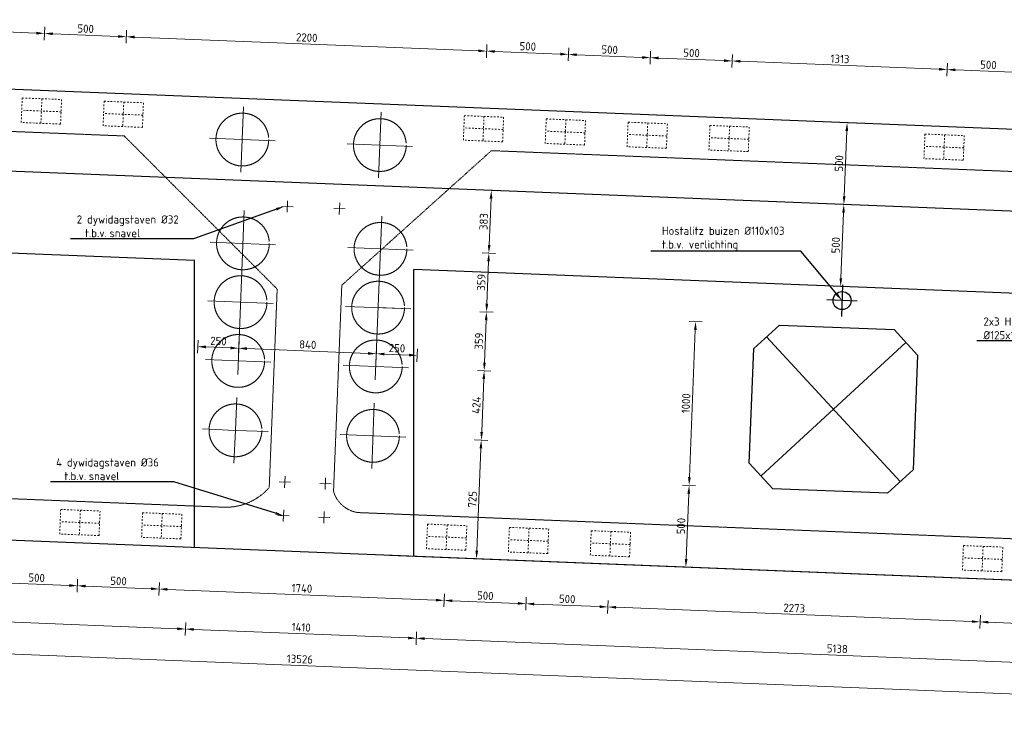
# Model space of a CAD drawing. Header units: millimetres. Extents: x -8028558 to 327273, y -63352 to 83293.
# Tile 124 of 195: x 109274 to 115282, y 19968 to 24219. Entities that reach past the tile are written whole.
import ezdxf
from ezdxf import colors
from ezdxf.entities.mleader import LeaderData, LeaderLine
from ezdxf.math import Vec2, Vec3

# ---------------------------------------------------------------- set-up
doc = ezdxf.new("R2010")
doc.units = ezdxf.units.MM
doc.linetypes.add('NLCS-HIDDEN', pattern=[4, 2, -2])
doc.linetypes.add('ZZ-HIDDEN-SO', pattern=[4, 2, -2])
for name, color, linetype, lineweight in [('B-CO-BC-BETONVORM-GD', 90, 'Continuous', 25), ('B-CO-BC-BETONVORM-GN', 10, 'ZZ-HIDDEN-SO', 13), ('B-CO-BC-BETONVORM-M', 7, 'Continuous', 18), ('B-CO-BC-VOORSPANNING-GN', 190, 'NLCS-HIDDEN', 13), ('X-XX-AL-M', 7, 'Continuous', 18), ('X-XX-AL-VERWIJZING-T25', 7, 'Continuous', 25)]:
    doc.layers.add(name, color=color, linetype=linetype, lineweight=lineweight)
doc.styles.add('NLCS-ISO-MM20-T25', font='NLCS-ISO.ttf', dxfattribs={"height": 50})
doc.dimstyles.new('NLCS-MM20-T25-PIJL_L0_H0', dxfattribs={"dimscale": 20, "dimtxt": 2.5, "dimasz": 2.5, "dimexe": 2, "dimexo": 2, "dimgap": 0.7, "dimtad": 1, "dimdec": 0, "dimzin": 0, "dimdsep": 46, "dimtxsty": 'NLCS-ISO-MM20-T25', "dimcen": 0, "dimdle": 2, "dimclrd": 256, "dimclre": 256, "dimclrt": 256, "dimadec": 0, "dimazin": 0, "dimtfac": 1, "dimtdec": 3, "dimtofl": 0, "dimtmove": 0, "dimatfit": 3, "dimfxl": 2, "dimfxlon": 1, "dimtfillclr": 256, "dimtolj": 1, "dimtzin": 0, "dimlwd": -1, "dimlwe": -1, "dimarcsym": 0})
doc.dimstyles.new('NLCS-MM20-T25-PIJL_L0_H4', dxfattribs={"dimscale": 20, "dimtxt": 2.5, "dimasz": 2.5, "dimexe": 2, "dimexo": 2, "dimgap": 0.7, "dimtad": 1, "dimdec": 0, "dimzin": 0, "dimdsep": 46, "dimtxsty": 'NLCS-ISO-MM20-T25', "dimcen": 0, "dimdle": 2, "dimclrd": 256, "dimclre": 256, "dimclrt": 256, "dimadec": 4, "dimazin": 0, "dimtfac": 1, "dimtdec": 3, "dimtofl": 0, "dimtmove": 0, "dimatfit": 3, "dimfxl": 2, "dimfxlon": 1, "dimtfillclr": 256, "dimtolj": 1, "dimtzin": 0, "dimlwd": -1, "dimlwe": -1, "dimarcsym": 0})

# ---------------------------------------------------------------- blocks, each defined once
blk = doc.blocks.new('*D1507')
at = {"layer": 'B-CO-BC-BETONVORM-M', "transparency": 16777216}
for p, q in [((113438.7, 22375), (113358.7, 22378.2)), ((113396.7, 22326.6), (113360.7, 21427.3)), ((113398.7, 21375.8), (113318.8, 21379))]:
    blk.add_line(p, q, dxfattribs=at)
for points in [[(113388.4, 22326.9), (113405, 22326.3), (113398.7, 22376.6)], [(113352.4, 21427.7), (113369.1, 21427), (113358.7, 21377.4)]]:
    blk.add_solid(points, dxfattribs=at)
at = {"layer": 'B-CO-BC-BETONVORM-M', "transparency": 16777216, "insert": (113339.8, 21878.5), "char_height": 50, "attachment_point": 5, "rotation": 87.70939, "style": 'NLCS-ISO-MM20-T25'}
blk.add_mtext('\\A1;1000', dxfattribs=at)
blk = doc.blocks.new('*D1508')
at = {"layer": 'B-CO-BC-BETONVORM-M', "transparency": 16777216}
for p, q in [((113398.7, 21375.8), (113318.8, 21379)), ((113356.7, 21327.4), (113340.8, 20927.7)), ((113298.8, 20879.4), (113378.7, 20876.2))]:
    blk.add_line(p, q, dxfattribs=at)
for points in [[(113348.4, 21327.7), (113365.1, 21327.1), (113358.7, 21377.4)], [(113332.4, 20928), (113349.1, 20927.4), (113338.8, 20877.8)]]:
    blk.add_solid(points, dxfattribs=at)
at = {"layer": 'B-CO-BC-BETONVORM-M', "transparency": 16777216, "insert": (113309.8, 21129.1), "char_height": 50, "attachment_point": 5, "rotation": 87.70939, "style": 'NLCS-ISO-MM20-T25'}
blk.add_mtext('\\A1;500', dxfattribs=at)
blk = doc.blocks.new('*D1509')
at = {"layer": 'B-CO-BC-BETONVORM-M', "transparency": 16777216}
for p, q in [((114343, 23089.7), (114263, 23092.9)), ((114285, 22641.7), (114301, 23041.3)), ((114323, 22590.1), (114243, 22593.3))]:
    blk.add_line(p, q, dxfattribs=at)
for points in [[(114292.7, 23041.7), (114309.3, 23041), (114303, 23091.3)], [(114276.7, 22642), (114293.3, 22641.3), (114283, 22591.7)]]:
    blk.add_solid(points, dxfattribs=at)
at = {"layer": 'B-CO-BC-BETONVORM-M', "transparency": 16777216, "insert": (114254, 22843.1), "char_height": 50, "attachment_point": 5, "rotation": 87.70939, "style": 'NLCS-ISO-MM20-T25'}
blk.add_mtext('\\A1;500', dxfattribs=at)
blk = doc.blocks.new('*D1510')
at = {"layer": 'B-CO-BC-BETONVORM-M', "transparency": 16777216}
for p, q in [((114362.9, 23589), (114283, 23592.2)), ((114305, 23141.3), (114321, 23540.6)), ((114343, 23089.7), (114263, 23092.9))]:
    blk.add_line(p, q, dxfattribs=at)
for points in [[(114312.6, 23541), (114329.3, 23540.3), (114323, 23590.6)], [(114296.7, 23141.6), (114313.3, 23140.9), (114303, 23091.3)]]:
    blk.add_solid(points, dxfattribs=at)
at = {"layer": 'B-CO-BC-BETONVORM-M', "transparency": 16777216, "insert": (114274, 23342.5), "char_height": 50, "attachment_point": 5, "rotation": 87.70939, "style": 'NLCS-ISO-MM20-T25'}
blk.add_mtext('\\A1;500', dxfattribs=at)
blk = doc.blocks.new('*D1513')
at = {"layer": 'B-CO-BC-BETONVORM-M', "transparency": 16777216}
for p, q in [((112068.1, 22078.5), (112148.1, 22075.3)), ((112093.2, 21703.2), (112106.1, 22026.9)), ((112051.2, 21654.8), (112131.1, 21651.6))]:
    blk.add_line(p, q, dxfattribs=at)
for points in [[(112097.8, 22027.3), (112114.4, 22026.6), (112108.1, 22076.9)], [(112084.8, 21703.5), (112101.5, 21702.9), (112091.2, 21653.2)]]:
    blk.add_solid(points, dxfattribs=at)
at = {"layer": 'B-CO-BC-BETONVORM-M', "transparency": 16777216, "insert": (112060.7, 21866.6), "char_height": 50, "attachment_point": 5, "rotation": 87.70939, "style": 'NLCS-ISO-MM20-T25'}
blk.add_mtext('\\A1;424', dxfattribs=at)
blk = doc.blocks.new('*D1514')
at = {"layer": 'B-CO-BC-BETONVORM-M', "transparency": 16777216}
for p, q in [((112082.5, 22437.2), (112162.4, 22434)), ((112110.1, 22126.9), (112120.5, 22385.7)), ((112068.1, 22078.5), (112148.1, 22075.3))]:
    blk.add_line(p, q, dxfattribs=at)
for points in [[(112112.1, 22386), (112128.8, 22385.3), (112122.5, 22435.6)], [(112101.8, 22127.2), (112118.4, 22126.5), (112108.1, 22076.9)]]:
    blk.add_solid(points, dxfattribs=at)
at = {"layer": 'B-CO-BC-BETONVORM-M', "transparency": 16777216, "insert": (112076.3, 22257.8), "char_height": 50, "attachment_point": 5, "rotation": 87.70939, "style": 'NLCS-ISO-MM20-T25'}
blk.add_mtext('\\A1;359', dxfattribs=at)
blk = doc.blocks.new('*D1515')
at = {"layer": 'B-CO-BC-BETONVORM-M', "transparency": 16777216}
for p, q in [((112096.8, 22795.9), (112176.8, 22792.7)), ((112124.5, 22485.6), (112134.8, 22744.4)), ((112082.5, 22437.2), (112162.4, 22434))]:
    blk.add_line(p, q, dxfattribs=at)
for points in [[(112126.5, 22744.7), (112143.1, 22744), (112136.8, 22794.3)], [(112116.1, 22485.9), (112132.8, 22485.2), (112122.5, 22435.6)]]:
    blk.add_solid(points, dxfattribs=at)
at = {"layer": 'B-CO-BC-BETONVORM-M', "transparency": 16777216, "insert": (112090.7, 22616.5), "char_height": 50, "attachment_point": 5, "rotation": 87.70939, "style": 'NLCS-ISO-MM20-T25'}
blk.add_mtext('\\A1;359', dxfattribs=at)
blk = doc.blocks.new('*D1516')
at = {"layer": 'B-CO-BC-BETONVORM-M', "transparency": 16777216}
for p, q in [((112192.1, 23175.7), (112112.2, 23178.9)), ((112138.8, 22844.3), (112150.1, 23127.4)), ((112096.8, 22795.9), (112176.8, 22792.7))]:
    blk.add_line(p, q, dxfattribs=at)
for points in [[(112141.8, 23127.7), (112158.5, 23127), (112152.1, 23177.3)], [(112130.5, 22844.6), (112147.1, 22844), (112136.8, 22794.3)]]:
    blk.add_solid(points, dxfattribs=at)
at = {"layer": 'B-CO-BC-BETONVORM-M', "transparency": 16777216, "insert": (112105.5, 22987.4), "char_height": 50, "attachment_point": 5, "rotation": 87.70939, "style": 'NLCS-ISO-MM20-T25'}
blk.add_mtext('\\A1;383', dxfattribs=at)
blk = doc.blocks.new('*D1477')
at = {"layer": 'X-XX-AL-M', "transparency": 16777216}
for p, q in [((113620.3, 23927.6), (113623.5, 24007.6)), ((114883.9, 23917.1), (113671.9, 23965.6)), ((114932.3, 23875.1), (114935.5, 23955.1))]:
    blk.add_line(p, q, dxfattribs=at)
for points in [[(113672.2, 23973.9), (113671.6, 23957.3), (113621.9, 23967.6)], [(114884.3, 23925.4), (114883.6, 23908.8), (114933.9, 23915.1)]]:
    blk.add_solid(points, dxfattribs=at)
at = {"layer": 'X-XX-AL-M', "transparency": 16777216, "insert": (114279.5, 23980.3), "char_height": 50, "attachment_point": 5, "rotation": 357.70939, "style": 'NLCS-ISO-MM20-T25'}
blk.add_mtext('\\A1;1313', dxfattribs=at)
blk = doc.blocks.new('*D1478')
at = {"layer": 'X-XX-AL-M', "transparency": 16777216}
for p, q in [((112621.1, 23967.6), (112624.3, 24047.5)), ((113072.4, 23989.6), (112672.7, 24005.6)), ((113120.7, 23947.6), (113123.9, 24027.5))]:
    blk.add_line(p, q, dxfattribs=at)
for points in [[(112673, 24013.9), (112672.4, 23997.2), (112622.7, 24007.6)], [(113072.7, 23997.9), (113072.1, 23981.2), (113122.3, 23987.6)]]:
    blk.add_solid(points, dxfattribs=at)
at = {"layer": 'X-XX-AL-M', "transparency": 16777216, "insert": (112874.1, 24036.5), "char_height": 50, "attachment_point": 5, "rotation": 357.70939, "style": 'NLCS-ISO-MM20-T25'}
blk.add_mtext('\\A1;500', dxfattribs=at)
blk = doc.blocks.new('*D1461')
at = {"layer": 'X-XX-AL-M', "transparency": 16777216}
for p, q in [((112121.5, 23987.6), (112124.7, 24067.5)), ((112621.1, 23967.6), (112624.3, 24047.5)), ((112572.8, 24009.6), (112173.1, 24025.5))]:
    blk.add_line(p, q, dxfattribs=at)
for points in [[(112173.4, 24033.9), (112172.8, 24017.2), (112123.1, 24027.5)], [(112573.1, 24017.9), (112572.5, 24001.2), (112622.7, 24007.6)]]:
    blk.add_solid(points, dxfattribs=at)
at = {"layer": 'X-XX-AL-M', "transparency": 16777216, "insert": (112374.5, 24056.5), "char_height": 50, "attachment_point": 5, "rotation": 357.70939, "style": 'NLCS-ISO-MM20-T25'}
blk.add_mtext('\\A1;500', dxfattribs=at)
blk = doc.blocks.new('*D1462')
at = {"layer": 'X-XX-AL-M', "transparency": 16777216}
for p, q in [((109923.3, 24075.5), (109926.5, 24155.4)), ((112073.2, 24029.5), (109974.9, 24113.5)), ((112121.5, 23987.6), (112124.7, 24067.5))]:
    blk.add_line(p, q, dxfattribs=at)
for points in [[(109975.2, 24121.8), (109974.5, 24105.1), (109924.9, 24115.5)], [(112073.5, 24037.9), (112072.9, 24021.2), (112123.1, 24027.5)]]:
    blk.add_solid(points, dxfattribs=at)
at = {"layer": 'X-XX-AL-M', "transparency": 16777216, "insert": (111025.6, 24110.5), "char_height": 50, "attachment_point": 5, "rotation": 357.70939, "style": 'NLCS-ISO-MM20-T25'}
blk.add_mtext('\\A1;2200', dxfattribs=at)
blk = doc.blocks.new('*D1463')
at = {"layer": 'X-XX-AL-M', "transparency": 16777216}
for p, q in [((109423.7, 24095.5), (109426.9, 24175.4)), ((109923.3, 24075.5), (109926.5, 24155.4)), ((109874.9, 24117.5), (109475.3, 24133.5))]:
    blk.add_line(p, q, dxfattribs=at)
for points in [[(109475.6, 24141.8), (109474.9, 24125.1), (109425.3, 24135.5)], [(109875.3, 24125.8), (109874.6, 24109.1), (109924.9, 24115.5)]]:
    blk.add_solid(points, dxfattribs=at)
at = {"layer": 'X-XX-AL-M', "transparency": 16777216, "insert": (109676.7, 24164.4), "char_height": 50, "attachment_point": 5, "rotation": 357.70939, "style": 'NLCS-ISO-MM20-T25'}
blk.add_mtext('\\A1;500', dxfattribs=at)
blk = doc.blocks.new('*D1464')
at = {"layer": 'X-XX-AL-M', "transparency": 16777216}
for p, q in [((108924.1, 24115.5), (108927.3, 24195.4)), ((109375.3, 24137.5), (108975.7, 24153.4)), ((109423.7, 24095.5), (109426.9, 24175.4))]:
    blk.add_line(p, q, dxfattribs=at)
for points in [[(108976, 24161.8), (108975.3, 24145.1), (108925.7, 24155.4)], [(109375.7, 24145.8), (109375, 24129.1), (109425.3, 24135.5)]]:
    blk.add_solid(points, dxfattribs=at)
at = {"layer": 'X-XX-AL-M', "transparency": 16777216, "insert": (109177.1, 24184.4), "char_height": 50, "attachment_point": 5, "rotation": 357.70939, "style": 'NLCS-ISO-MM20-T25'}
blk.add_mtext('\\A1;500', dxfattribs=at)
blk = doc.blocks.new('*D1448')
at = {"layer": 'X-XX-AL-M', "transparency": 16777216}
for p, q in [((104226.4, 20588.6), (104223.2, 20508.7)), ((117690, 20010), (104274.8, 20546.7)), ((117741.5, 20048), (117738.3, 19968.1))]:
    blk.add_line(p, q, dxfattribs=at)
for points in [[(104275.1, 20555), (104274.4, 20538.3), (104224.8, 20548.7)], [(117690.3, 20018.4), (117689.6, 20001.7), (117739.9, 20008)]]:
    blk.add_solid(points, dxfattribs=at)
at = {"layer": 'X-XX-AL-M', "transparency": 16777216, "insert": (110983.9, 20317.3), "char_height": 50, "attachment_point": 5, "rotation": 357.70939, "style": 'NLCS-ISO-MM20-T25'}
blk.add_mtext('\\A1;13526', dxfattribs=at)
blk = doc.blocks.new('*D1450')
at = {"layer": 'X-XX-AL-M', "transparency": 16777216}
for p, q in [((105153.4, 20745.9), (105150.2, 20666)), ((110235.8, 20502.6), (105201.8, 20703.9)), ((110287.3, 20540.6), (110284.1, 20460.6))]:
    blk.add_line(p, q, dxfattribs=at)
for points in [[(105202.1, 20712.3), (105201.5, 20695.6), (105151.8, 20705.9)], [(110236.1, 20510.9), (110235.4, 20494.3), (110285.7, 20500.6)]]:
    blk.add_solid(points, dxfattribs=at)
at = {"layer": 'X-XX-AL-M', "transparency": 16777216, "insert": (107645, 20645.2), "char_height": 50, "attachment_point": 5, "rotation": 357.70939, "style": 'NLCS-ISO-MM20-T25'}
blk.add_mtext('\\A1;5138', dxfattribs=at)
blk = doc.blocks.new('*D1452')
at = {"layer": 'X-XX-AL-M', "transparency": 16777216}
for p, q in [((110287.3, 20540.6), (110284.1, 20460.6)), ((110335.7, 20498.6), (111644.6, 20446.2)), ((111696.2, 20484.2), (111693, 20404.3))]:
    blk.add_line(p, q, dxfattribs=at)
for points in [[(110336, 20506.9), (110335.3, 20490.3), (110285.7, 20500.6)], [(111645, 20454.6), (111644.3, 20437.9), (111694.6, 20444.2)]]:
    blk.add_solid(points, dxfattribs=at)
at = {"layer": 'X-XX-AL-M', "transparency": 16777216, "insert": (110991.7, 20511.4), "char_height": 50, "attachment_point": 5, "rotation": 357.70939, "style": 'NLCS-ISO-MM20-T25'}
blk.add_mtext('\\A1;1410', dxfattribs=at)
blk = doc.blocks.new('*D1453')
at = {"layer": 'X-XX-AL-M', "transparency": 16777216}
for p, q in [((111696.2, 20484.2), (111693, 20404.3)), ((111744.6, 20442.2), (116778.5, 20240.9)), ((116830.1, 20278.8), (116826.9, 20198.9))]:
    blk.add_line(p, q, dxfattribs=at)
for points in [[(111744.9, 20450.6), (111744.2, 20433.9), (111694.6, 20444.2)], [(116778.9, 20249.2), (116778.2, 20232.5), (116828.5, 20238.9)]]:
    blk.add_solid(points, dxfattribs=at)
at = {"layer": 'X-XX-AL-M', "transparency": 16777216, "insert": (114263.1, 20380.5), "char_height": 50, "attachment_point": 5, "rotation": 357.70939, "style": 'NLCS-ISO-MM20-T25'}
blk.add_mtext('\\A1;5138', dxfattribs=at)
blk = doc.blocks.new('*D1459')
at = {"layer": 'X-XX-AL-M', "transparency": 16777216}
for p, q in [((111448.2, 22140.7), (111451.4, 22220.7)), ((111499.8, 22178.7), (111649.6, 22172.7)), ((111698, 22130.7), (111701.2, 22210.7))]:
    blk.add_line(p, q, dxfattribs=at)
for points in [[(111500.1, 22187), (111499.4, 22170.4), (111449.8, 22180.7)], [(111650, 22181), (111649.3, 22164.4), (111699.6, 22170.7)]]:
    blk.add_solid(points, dxfattribs=at)
at = {"layer": 'X-XX-AL-M', "transparency": 16777216, "insert": (111576.3, 22214.7), "char_height": 50, "attachment_point": 5, "rotation": 357.70939, "style": 'NLCS-ISO-MM20-T25'}
blk.add_mtext('\\A1;250', dxfattribs=at)
blk = doc.blocks.new('*D1491')
at = {"layer": 'X-XX-AL-M', "transparency": 16777216}
for p, q in [((110358.9, 22184.3), (110362.1, 22264.2)), ((110608.9, 22174.3), (110612.1, 22254.2)), ((110560.5, 22216.3), (110410.4, 22222.3))]:
    blk.add_line(p, q, dxfattribs=at)
for points in [[(110410.8, 22230.6), (110410.1, 22213.9), (110360.5, 22224.3)], [(110560.8, 22224.6), (110560.2, 22207.9), (110610.5, 22214.3)]]:
    blk.add_solid(points, dxfattribs=at)
at = {"layer": 'X-XX-AL-M', "transparency": 16777216, "insert": (110487, 22258.2), "char_height": 50, "attachment_point": 5, "rotation": 357.70939, "style": 'NLCS-ISO-MM20-T25'}
blk.add_mtext('\\A1;250', dxfattribs=at)
blk = doc.blocks.new('*D1460')
at = {"layer": 'X-XX-AL-M', "transparency": 16777216}
for p, q in [((110608.9, 22174.3), (110612.1, 22254.2)), ((111399.8, 22182.7), (110660.4, 22212.3)), ((111448.2, 22140.7), (111451.4, 22220.7))]:
    blk.add_line(p, q, dxfattribs=at)
for points in [[(110660.7, 22220.6), (110660.1, 22203.9), (110610.5, 22214.3)], [(111400.2, 22191), (111399.5, 22174.4), (111449.8, 22180.7)]]:
    blk.add_solid(points, dxfattribs=at)
at = {"layer": 'X-XX-AL-M', "transparency": 16777216, "insert": (111031.7, 22236.4), "char_height": 50, "attachment_point": 5, "rotation": 357.70939, "style": 'NLCS-ISO-MM20-T25'}
blk.add_mtext('\\A1;840', dxfattribs=at)
blk = doc.blocks.new('*D1495')
at = {"layer": 'X-XX-AL-M', "transparency": 16777216}
for p, q in [((115135.9, 20584.4), (115132.7, 20504.5)), ((115635.5, 20564.4), (115632.3, 20484.5)), ((115584, 20526.4), (115184.3, 20542.4))]:
    blk.add_line(p, q, dxfattribs=at)
for points in [[(115184.6, 20550.8), (115184, 20534.1), (115134.3, 20544.4)], [(115584.3, 20534.8), (115583.6, 20518.1), (115633.9, 20524.4)]]:
    blk.add_solid(points, dxfattribs=at)
at = {"layer": 'X-XX-AL-M', "transparency": 16777216, "insert": (115385.7, 20573.4), "char_height": 50, "attachment_point": 5, "rotation": 357.70939, "style": 'NLCS-ISO-MM20-T25'}
blk.add_mtext('\\A1;500', dxfattribs=at)
blk = doc.blocks.new('*D1496')
at = {"layer": 'X-XX-AL-M', "transparency": 16777216}
for p, q in [((112864.8, 20675.2), (112861.6, 20595.3)), ((115084.4, 20546.4), (112913.1, 20633.3)), ((115135.9, 20584.4), (115132.7, 20504.5))]:
    blk.add_line(p, q, dxfattribs=at)
for points in [[(112913.4, 20641.6), (112912.8, 20624.9), (112863.2, 20635.3)], [(115084.7, 20554.7), (115084, 20538.1), (115134.3, 20544.4)]]:
    blk.add_solid(points, dxfattribs=at)
at = {"layer": 'X-XX-AL-M', "transparency": 16777216, "insert": (114000.3, 20628.8), "char_height": 50, "attachment_point": 5, "rotation": 357.70939, "style": 'NLCS-ISO-MM20-T25'}
blk.add_mtext('\\A1;2273', dxfattribs=at)
blk = doc.blocks.new('*D1497')
at = {"layer": 'X-XX-AL-M', "transparency": 16777216}
for p, q in [((112365.2, 20695.2), (112362, 20615.3)), ((112864.8, 20675.2), (112861.6, 20595.3)), ((112813.2, 20637.3), (112413.5, 20653.3))]:
    blk.add_line(p, q, dxfattribs=at)
for points in [[(112413.8, 20661.6), (112413.2, 20644.9), (112363.6, 20655.3)], [(112813.5, 20645.6), (112812.9, 20628.9), (112863.2, 20635.3)]]:
    blk.add_solid(points, dxfattribs=at)
at = {"layer": 'X-XX-AL-M', "transparency": 16777216, "insert": (112614.9, 20684.2), "char_height": 50, "attachment_point": 5, "rotation": 357.70939, "style": 'NLCS-ISO-MM20-T25'}
blk.add_mtext('\\A1;500', dxfattribs=at)
blk = doc.blocks.new('*D1498')
at = {"layer": 'X-XX-AL-M', "transparency": 16777216}
for p, q in [((111865.6, 20715.2), (111862.4, 20635.3)), ((112313.6, 20657.3), (111913.9, 20673.2)), ((112365.2, 20695.2), (112362, 20615.3))]:
    blk.add_line(p, q, dxfattribs=at)
for points in [[(111914.2, 20681.6), (111913.6, 20664.9), (111864, 20675.2)], [(112313.9, 20665.6), (112313.3, 20648.9), (112363.6, 20655.3)]]:
    blk.add_solid(points, dxfattribs=at)
at = {"layer": 'X-XX-AL-M', "transparency": 16777216, "insert": (112115.3, 20704.2), "char_height": 50, "attachment_point": 5, "rotation": 357.70939, "style": 'NLCS-ISO-MM20-T25'}
blk.add_mtext('\\A1;500', dxfattribs=at)
blk = doc.blocks.new('*D1499')
at = {"layer": 'X-XX-AL-M', "transparency": 16777216}
for p, q in [((110126.9, 20784.8), (110123.7, 20704.8)), ((111814, 20677.2), (110175.3, 20742.8)), ((111865.6, 20715.2), (111862.4, 20635.3))]:
    blk.add_line(p, q, dxfattribs=at)
for points in [[(110175.6, 20751.1), (110175, 20734.5), (110125.3, 20744.8)], [(111814.3, 20685.6), (111813.7, 20668.9), (111864, 20675.2)]]:
    blk.add_solid(points, dxfattribs=at)
at = {"layer": 'X-XX-AL-M', "transparency": 16777216, "insert": (110996.2, 20749), "char_height": 50, "attachment_point": 5, "rotation": 357.70939, "style": 'NLCS-ISO-MM20-T25'}
blk.add_mtext('\\A1;1740', dxfattribs=at)
blk = doc.blocks.new('*D1500')
at = {"layer": 'X-XX-AL-M', "transparency": 16777216}
for p, q in [((109627.3, 20804.7), (109624.1, 20724.8)), ((110075.4, 20746.8), (109675.7, 20762.8)), ((110126.9, 20784.8), (110123.7, 20704.8))]:
    blk.add_line(p, q, dxfattribs=at)
for points in [[(109676, 20771.1), (109675.4, 20754.4), (109625.7, 20764.8)], [(110075.7, 20755.1), (110075, 20738.5), (110125.3, 20744.8)]]:
    blk.add_solid(points, dxfattribs=at)
at = {"layer": 'X-XX-AL-M', "transparency": 16777216, "insert": (109877.1, 20793.7), "char_height": 50, "attachment_point": 5, "rotation": 357.70939, "style": 'NLCS-ISO-MM20-T25'}
blk.add_mtext('\\A1;500', dxfattribs=at)
blk = doc.blocks.new('*D1501')
at = {"layer": 'X-XX-AL-M', "transparency": 16777216}
for p, q in [((109127.7, 20824.7), (109124.5, 20744.8)), ((109627.3, 20804.7), (109624.1, 20724.8)), ((109575.8, 20766.8), (109176.1, 20782.8))]:
    blk.add_line(p, q, dxfattribs=at)
for points in [[(109176.4, 20791.1), (109175.8, 20774.4), (109126.1, 20784.8)], [(109576.1, 20775.1), (109575.4, 20758.4), (109625.7, 20764.8)]]:
    blk.add_solid(points, dxfattribs=at)
at = {"layer": 'X-XX-AL-M', "transparency": 16777216, "insert": (109377.5, 20813.7), "char_height": 50, "attachment_point": 5, "rotation": 357.70939, "style": 'NLCS-ISO-MM20-T25'}
blk.add_mtext('\\A1;500', dxfattribs=at)
blk = doc.blocks.new('*D1466')
at = {"layer": 'B-CO-BC-BETONVORM-M', "transparency": 16777216}
for p, q in [((112050.2, 21654.9), (112130.1, 21651.7)), ((112088.2, 21603.3), (112063.2, 20978.8)), ((112021.2, 20930.5), (112101.2, 20927.3))]:
    blk.add_line(p, q, dxfattribs=at)
for points in [[(112079.8, 21603.7), (112096.5, 21603), (112090.2, 21653.3)], [(112054.9, 20979.2), (112071.5, 20978.5), (112061.2, 20928.9)]]:
    blk.add_solid(points, dxfattribs=at)
at = {"layer": 'B-CO-BC-BETONVORM-M', "transparency": 16777216, "insert": (112036.7, 21292.6), "char_height": 50, "attachment_point": 5, "rotation": 87.70939, "style": 'NLCS-ISO-MM20-T25'}
blk.add_mtext('\\A1;725', dxfattribs=at)
blk = doc.blocks.new('*D1905')
at = {"layer": 'X-XX-AL-M', "transparency": 16777216}
for p, q in [((114932.3, 23875.1), (114935.5, 23955.1)), ((115383.5, 23897.1), (114983.9, 23913.1)), ((115431.9, 23855.2), (115435.1, 23935.1))]:
    blk.add_line(p, q, dxfattribs=at)
for points in [[(114984.2, 23921.4), (114983.5, 23904.8), (114933.9, 23915.1)], [(115383.9, 23905.5), (115383.2, 23888.8), (115433.5, 23895.1)]]:
    blk.add_solid(points, dxfattribs=at)
at = {"layer": 'X-XX-AL-M', "transparency": 16777216, "insert": (115185.3, 23944.1), "char_height": 50, "attachment_point": 5, "rotation": 357.70939, "style": 'NLCS-ISO-MM20-T25'}
blk.add_mtext('\\A1;500', dxfattribs=at)
blk = doc.blocks.new('*D1906')
at = {"layer": 'X-XX-AL-M', "transparency": 16777216}
for p, q in [((113120.7, 23947.6), (113123.9, 24027.5)), ((113172.3, 23985.6), (113572, 23969.6)), ((113620.3, 23927.6), (113623.5, 24007.6))]:
    blk.add_line(p, q, dxfattribs=at)
for points in [[(113172.6, 23993.9), (113172, 23977.2), (113122.3, 23987.6)], [(113572.3, 23977.9), (113571.7, 23961.3), (113621.9, 23967.6)]]:
    blk.add_solid(points, dxfattribs=at)
at = {"layer": 'X-XX-AL-M', "transparency": 16777216, "insert": (113373.7, 24016.6), "char_height": 50, "attachment_point": 5, "rotation": 357.70939, "style": 'NLCS-ISO-MM20-T25'}
blk.add_mtext('\\A1;500', dxfattribs=at)

msp = doc.modelspace()

# ---------------------------------------------------------------- linework, layer by layer
at = {"layer": 'B-CO-BC-BETONVORM-GD', "ltscale": 500, "flags": 128}
for points in [[(124648.2, 23177.6), (101620.6, 24098.7)], [(117767.7, 22952.7), (104252.5, 23493.3)], [(110340.6, 22749.4), (105171.8, 22956.2)], [(110340.6, 20997.7), (110340.6, 22749.4)], [(111679.6, 20944.1), (111679.6, 22695.8)], [(116848.4, 22489.1), (111679.6, 22695.8)], [(113909.8, 22356.1), (113753.9, 22212.2)], [(113909.8, 22356.1), (114609.2, 22328.1)], [(114753.1, 22172.3), (114609.2, 22328.1)], [(114681.2, 22250.2), (113797.9, 21434.9)], [(114647.2, 21400.9), (113831.8, 22284.2)], [(113725.9, 21512.8), (113753.9, 22212.2)], [(114753.1, 22172.3), (114725.1, 21472.8)], [(113869.8, 21356.9), (113725.9, 21512.8)], [(114725.1, 21472.8), (114569.2, 21328.9)], [(114569.2, 21328.9), (113869.8, 21356.9)], [(117767.7, 20700.6), (104252.5, 21241.2)], [(117767.7, 20700.6), (111532.1, 20950)]]:
    msp.add_lwpolyline(points, dxfattribs=at)
at = {"layer": 'B-CO-BC-BETONVORM-GD', "flags": 128}
for points in [[(114295.8, 22602), (114288.1, 22408.7)], [(114384.7, 22501.6), (114199.2, 22509)], [(114384.7, 22501.6), (114292, 22505.3)]]:
    msp.add_lwpolyline(points, dxfattribs=at)
at = {"layer": 'B-CO-BC-BETONVORM-GD'}
msp.add_circle((114292, 22505.3), 55, dxfattribs=at)
at = {"layer": 'B-CO-BC-BETONVORM-GN'}
msp.add_lwpolyline([(110845.2, 22575.6), (110796.7, 21364.7, -0.222947), (110524, 21244), (104856.9, 21470.7, -0.297941), (104706.3, 21599.9), (104756.6, 22858.4), (105669.6, 23679.5), (109911.7, 23509.8), (110843, 22577.8)], format="xyb", dxfattribs=at)
at = {"layer": 'B-CO-BC-BETONVORM-GN', "flags": 128}
msp.add_lwpolyline([(111189.1, 21340.6), (111239.4, 22599.1), (112152.4, 23420.2), (116394.5, 23250.5), (117273, 22318.5), (117224.6, 21107.6, -0.161612), (117006.8, 20984.7), (111339.7, 21211.4, -0.297941), (111189.1, 21340.6)], format="xyb", dxfattribs=at)
at = {"layer": 'B-CO-BC-BETONVORM-M', "ltscale": 500, "flags": 128}
for points in [[(110872.4, 23080.3), (110942.4, 23077.5)], [(110908.8, 23113.9), (110906, 23043.9)], [(111226.8, 23101.1), (111224, 23031.2)], [(111190.4, 23067.6), (111260.4, 23064.8)], [(110856.6, 21399.3), (110926.5, 21396.5)], [(110893, 21432.9), (110890.2, 21362.9)], [(111104.6, 21389.4), (111174.6, 21386.6)], [(111141, 21423), (111138.2, 21353)], [(110884.8, 21227.5), (110882, 21157.5)], [(111132.8, 21217.6), (111130, 21147.6)], [(110848.4, 21193.9), (110918.3, 21191.1)], [(111096.4, 21184), (111166.4, 21181.2)]]:
    msp.add_lwpolyline(points, dxfattribs=at)
at = {"layer": 'B-CO-BC-VOORSPANNING-GN', "ltscale": 5, "flags": 128}
for points in [[(109283.5, 23592), (109289.5, 23741.9)], [(109289.5, 23741.9), (109529.3, 23732.3)], [(109409.4, 23737.1), (109403.4, 23587.2)], [(109529.3, 23732.3), (109523.3, 23582.4)], [(109783.1, 23572), (109789.1, 23721.9)], [(109789.1, 23721.9), (110028.9, 23712.3)], [(109909, 23717.1), (109906, 23642.2)], [(110028.9, 23712.3), (110022.9, 23562.4)], [(109526.3, 23657.4), (109286.5, 23666.9)], [(110025.9, 23637.4), (109786.1, 23647)], [(109906, 23642.2), (109903, 23567.2)], [(111981.3, 23484.1), (111987.3, 23634)], [(111987.3, 23634), (112227.1, 23624.4)], [(112107.2, 23629.2), (112104.2, 23554.2)], [(112227.1, 23624.4), (112221.1, 23474.5)], [(112480.9, 23464.1), (112486.9, 23614)], [(112486.9, 23614), (112726.7, 23604.4)], [(109523.3, 23582.4), (109283.5, 23592)], [(110022.9, 23562.4), (109783.1, 23572)], [(112224.1, 23549.4), (111984.3, 23559)], [(112104.2, 23554.2), (112101.2, 23479.3)], [(112606.8, 23609.2), (112603.8, 23534.3)], [(112726.7, 23604.4), (112720.7, 23454.5)], [(112980.5, 23444.1), (112986.5, 23594)], [(112986.5, 23594), (113226.3, 23584.4)], [(113106.4, 23589.2), (113103.4, 23514.3)], [(113226.3, 23584.4), (113220.3, 23434.5)], [(113480.1, 23424.1), (113486.1, 23574)], [(113486.1, 23574), (113725.9, 23564.4)], [(113606, 23569.2), (113603, 23494.3)], [(113725.9, 23564.4), (113719.9, 23414.5)], [(112723.7, 23529.5), (112483.9, 23539)], [(112603.8, 23534.3), (112600.8, 23459.3)], [(113223.3, 23509.5), (112983.5, 23519.1)], [(113103.4, 23514.3), (113100.4, 23439.3)], [(113722.9, 23489.5), (113483.1, 23499.1)], [(113603, 23494.3), (113600, 23419.3)], [(114792.1, 23371.7), (114798.1, 23521.5)], [(114798.1, 23521.5), (115037.9, 23512)], [(114918, 23516.7), (114915, 23441.8)], [(115037.9, 23512), (115031.9, 23362.1)], [(112221.1, 23474.5), (111981.3, 23484.1)], [(112720.7, 23454.5), (112480.9, 23464.1)], [(113220.3, 23434.5), (112980.5, 23444.1)], [(115034.9, 23437), (114795.1, 23446.6)], [(114915, 23441.8), (114912, 23366.9)], [(113719.9, 23414.5), (113480.1, 23424.1)], [(115031.9, 23362.1), (114792.1, 23371.7)], [(109644.2, 21225.7), (109641.2, 21150.8)], [(109761.1, 21146), (109521.3, 21155.6)], [(109641.2, 21150.8), (109638.2, 21075.8)], [(110143.8, 21205.7), (110140.8, 21130.8)], [(110260.7, 21126), (110020.9, 21135.6)], [(110140.8, 21130.8), (110137.8, 21055.8)], [(111882.4, 21136.2), (111876.4, 20986.3)], [(112382, 21116.2), (112376, 20966.3)], [(112881.6, 21096.2), (112875.6, 20946.3)], [(111999.3, 21056.4), (111759.5, 21066)], [(112498.9, 21036.5), (112259.1, 21046)], [(112998.5, 21016.5), (112758.7, 21026.1)], [(115152.8, 21005.4), (115146.8, 20855.5)], [(115269.7, 20925.6), (115029.9, 20935.2)]]:
    msp.add_lwpolyline(points, dxfattribs=at)
at = {"layer": 'B-CO-BC-VOORSPANNING-GN', "ltscale": 500, "flags": 128}
for points in [[(110640.4, 23687.9), (110624.4, 23288.2)], [(111479.7, 23654.3), (111463.7, 23254.6)], [(110832.2, 23480), (110432.5, 23496)], [(111671.6, 23446.4), (111271.9, 23462.4)], [(110644.1, 23054.2), (110599.4, 21937.1)], [(111483.4, 23020.6), (111438.7, 21903.5)], [(110835.9, 22846.4), (110436.2, 22862.4)], [(111675.2, 22812.8), (111275.6, 22828.8)], [(111475.4, 22820.8), (111675.2, 22812.8)], [(110821.6, 22487.7), (110421.9, 22503.6)], [(111660.9, 22454.1), (111261.2, 22470.1)], [(111461, 22462.1), (111660.9, 22454.1)], [(110807.2, 22128.9), (110407.5, 22144.9)], [(111646.5, 22095.4), (111246.9, 22111.4)], [(111446.7, 22103.4), (111646.5, 22095.4)], [(110590.4, 21713.3), (110598.4, 21913.1)], [(111437.7, 21879.5), (111421.8, 21479.9)], [(110588.9, 21713.3), (110389.1, 21723.3)], [(110590.4, 21711.7), (110580.4, 21512)], [(110590.4, 21713.3), (110790.3, 21705.3)], [(111629.6, 21671.7), (111229.9, 21687.7)]]:
    msp.add_lwpolyline(points, dxfattribs=at)
at = {"layer": 'B-CO-BC-VOORSPANNING-GN', "ltscale": 5}
for points in [[(109764.1, 21220.9), (109758.1, 21071), (109518.3, 21080.6), (109524.3, 21230.5)], [(110263.7, 21200.9), (110257.7, 21051), (110017.9, 21060.6), (110023.9, 21210.5)], [(112002.3, 21131.4), (111996.3, 20981.5), (111756.5, 20991.1), (111762.5, 21141)], [(112501.9, 21111.4), (112495.9, 20961.5), (112256.1, 20971.1), (112262.1, 21121)], [(113001.5, 21091.4), (112995.5, 20941.5), (112755.7, 20951.1), (112761.7, 21101)], [(115272.7, 21000.6), (115266.7, 20850.7), (115026.9, 20860.3), (115032.9, 21010.2)]]:
    msp.add_lwpolyline(points, close=True, dxfattribs=at)
at = {"layer": 'B-CO-BC-VOORSPANNING-GN', "ltscale": 500}
for centre in [(110632.4, 23488), (111471.7, 23454.4), (110636.1, 22854.4), (111475.4, 22820.8), (110621.7, 22495.6), (111461, 22462.1), (110607.4, 22136.9), (111446.7, 22103.4), (110590.4, 21713.3), (111429.8, 21679.7)]:
    msp.add_circle(centre, 161, dxfattribs=at)

# ---------------------------------------------------------------- dimensions: what is measured, and where the dimension line sits
at = {"layer": 'B-CO-BC-BETONVORM-M'}
for base, p1, p2, picture, middle in [((114323, 23590.6), (116667, 22996.7), (120610.4, 23339.1), '*D1510', (114274, 23342.5)), ((112152.1, 23177.3), (111475.4, 22820.8), (114303, 23091.3), '*D1516', (112105.5, 22987.4)), ((114303, 23091.3), (116647, 22497.1), (116667, 22996.7), '*D1509', (114254, 22843.1)), ((112136.8, 22794.3), (111461, 22462.1), (111475.4, 22820.8), '*D1515', (112090.7, 22616.5)), ((112122.5, 22435.6), (111446.7, 22103.4), (111461, 22462.1), '*D1514', (112076.3, 22257.8)), ((113358.7, 21377.4), (113909.8, 22356.1), (113869.8, 21356.9), '*D1507', (113339.8, 21878.5)), ((112108.1, 22076.9), (111429.8, 21679.7), (111446.7, 22103.4), '*D1513', (112060.7, 21866.6)), ((112061.2, 20928.9), (111429.8, 21679.7), (111679.6, 20944.1), '*D1466', (112036.7, 21292.6)), ((113338.8, 20877.8), (113869.8, 21356.9), (111532.1, 20950), '*D1508', (113309.8, 21129.1))]:
    dim = msp.add_linear_dim(base=base, p1=p1, p2=p2, angle=87.70939, dimstyle='NLCS-MM20-T25-PIJL_L0_H0', dxfattribs=at)
    dim.commit()
    dim.dimension.update_dxf_attribs({"geometry": picture, "text_midpoint": middle})
at = {"layer": 'X-XX-AL-M'}
for base, p1, p2, picture, middle in [((108925.7, 24155.4), (109406.4, 23662.2), (108906.8, 23682.1), '*D1464', (109177.1, 24184.4)), ((109425.3, 24135.5), (109906, 23642.2), (109406.4, 23662.2), '*D1463', (109676.7, 24164.4)), ((109924.9, 24115.5), (112104.2, 23554.2), (109906, 23642.2), '*D1462', (111025.6, 24110.5)), ((112123.1, 24027.5), (112603.8, 23534.3), (112104.2, 23554.2), '*D1461', (112374.5, 24056.5)), ((112622.7, 24007.6), (113103.4, 23514.3), (112603.8, 23534.3), '*D1478', (112874.1, 24036.5)), ((113621.9, 23967.6), (113103.4, 23514.3), (113603, 23494.3), '*D1906', (113373.7, 24016.6)), ((113621.9, 23967.6), (114915, 23441.8), (113603, 23494.3), '*D1477', (114279.5, 23980.3)), ((114933.9, 23915.1), (115414.6, 23421.8), (114915, 23441.8), '*D1905', (115185.3, 23944.1)), ((110360.5, 22224.3), (110590.4, 21713.3), (110340.6, 21728.1), '*D1491', (110487, 22258.2)), ((110610.5, 22214.3), (111429.8, 21679.7), (110590.4, 21711.7), '*D1460', (111031.7, 22236.4)), ((111699.6, 22170.7), (111429.7, 21678.8), (111679.6, 21669.7), '*D1459', (111576.3, 22214.7)), ((104224.8, 20548.7), (117767.7, 20701.6), (104252.5, 21241.2), '*D1448', (110983.9, 20317.3)), ((109126.1, 20784.8), (109641.2, 21150.8), (109141.6, 21170.7), '*D1501', (109377.5, 20813.7)), ((109625.7, 20764.8), (110140.8, 21130.8), (109641.2, 21150.8), '*D1500', (109877.1, 20793.7)), ((110125.3, 20744.8), (111879.4, 21061.2), (110140.8, 21130.8), '*D1499', (110996.2, 20749)), ((111864, 20675.2), (112379, 21041.2), (111879.4, 21061.2), '*D1498', (112115.3, 20704.2)), ((112363.6, 20655.3), (112878.6, 21021.3), (112379, 21041.2), '*D1497', (112614.9, 20684.2)), ((111694.6, 20444.2), (110305.7, 20999.1), (111714.5, 20942.7), '*D1452', (110991.7, 20511.4)), ((112863.2, 20635.3), (115149.8, 20930.4), (112878.6, 21021.3), '*D1496', (114000.3, 20628.8)), ((116828.5, 20238.9), (111714.5, 20942.7), (116848.4, 20737.4), '*D1453', (114263.1, 20380.5)), ((115134.3, 20544.4), (115649.4, 20910.4), (115149.8, 20930.4), '*D1495', (115385.7, 20573.4))]:
    dim = msp.add_linear_dim(base=base, p1=p1, p2=p2, angle=357.70939, dimstyle='NLCS-MM20-T25-PIJL_L0_H4', dxfattribs=at)
    dim.commit()
    dim.dimension.update_dxf_attribs({"geometry": picture, "text_midpoint": middle})
dim = msp.add_linear_dim(base=(105151.8, 20705.9), p1=(110305.7, 20999.1), p2=(105171.8, 21204.4), angle=177.70939, dimstyle='NLCS-MM20-T25-PIJL_L0_H4', dxfattribs=at)
dim.commit()
dim.dimension.update_dxf_attribs({"geometry": '*D1450', "text_midpoint": (107643.4, 20606.3), "dimtype": 161})

# ---------------------------------------------------------------- leaders
at = {"layer": 'X-XX-AL-VERWIJZING-T25'}
ml = msp.add_multileader_mtext('Standard', dxfattribs=at)
ml.set_content('2 dywidagstaven Ø32\\P\\pxi-3,l4,t4;t.b.v.^Isnavel', color=256, style='NLCS-ISO-MM20-T25')
ml.set_leader_properties(color=256, linetype='ByLayer', lineweight=-1)
ml.build(insert=Vec2(0, 0))
ml.multileader.update_dxf_attribs({"text_left_attachment_type": 5, "text_right_attachment_type": 5, "dogleg_length": 50, "arrow_head_size": 50})
ctx = ml.context
ctx.base_point, ctx.char_height, ctx.arrow_head_size, ctx.landing_gap_size, ctx.plane_origin = Vec3(109604.2, 22881.8), 50, 50, 18, Vec3(110887.4, 23079.7)
ctx.left_attachment, ctx.right_attachment = 5, 5
notes = []
notes.append((ctx, [(0, (1, 1, 0), (110335.2, 22881.8), (-1, 0), 50, [(0, [(110887.4, 23079.7)], 0, [])])]))
ctx.mtext.insert, ctx.mtext.flow_direction = Vec3(109622.2, 23025.2), 5
ml = msp.add_multileader_mtext('Standard', dxfattribs=at)
ml.set_content('Hostalitz buizen Ø110x103\\Pt.b.v. verlichting  ', color=256, style='NLCS-ISO-MM20-T25')
ml.set_leader_properties(color=256, linetype='ByLayer', lineweight=-1)
ml.build(insert=Vec2(0, 0))
ml.multileader.update_dxf_attribs({"text_left_attachment_type": 5, "text_right_attachment_type": 5, "dogleg_length": 50, "arrow_head_size": 50})
ctx = ml.context
ctx.base_point, ctx.char_height, ctx.arrow_head_size, ctx.landing_gap_size, ctx.plane_origin = Vec3(113174.6, 22807.8), 50, 50, 18, Vec3(114292, 22505.3)
ctx.left_attachment, ctx.right_attachment = 5, 5
notes.append((ctx, [(0, (1, 1, 0), (114040.6, 22807.8), (-1, 0), 50, [(0, [(114292, 22505.3)], 0, [])])]))
ctx.mtext.insert, ctx.mtext.flow_direction = Vec3(113192.6, 22956.2), 5
ml = msp.add_multileader_mtext('Standard', dxfattribs=at)
ml.set_content('2x3 Hostalitz buizen \\PØ125x119', color=256, style='NLCS-ISO-MM20-T25')
ml.set_leader_properties(color=256, linetype='ByLayer', lineweight=-1)
ml.build(insert=Vec2(0, 0))
ml.multileader.update_dxf_attribs({"text_left_attachment_type": 5, "text_right_attachment_type": 5, "dogleg_length": 50, "arrow_head_size": 50})
ctx = ml.context
ctx.base_point, ctx.char_height, ctx.arrow_head_size, ctx.landing_gap_size, ctx.plane_origin = Vec3(115136.9, 22259.1), 50, 50, 18, Vec3(116170, 22165.6)
ctx.left_attachment, ctx.right_attachment = 5, 5
notes.append((ctx, [(0, (1, 1, 0), (115842.9, 22259.1), (-1, 0), 50, [(0, [(116170, 22165.6)], 0, [])])]))
ctx.mtext.insert, ctx.mtext.flow_direction = Vec3(115154.9, 22402.4), 5
ml = msp.add_multileader_mtext('Standard', dxfattribs=at)
ml.set_content('4 dywidagstaven Ø36\\P\\pxi-3,l4,t4;t.b.v.^Isnavel', color=256, style='NLCS-ISO-MM20-T25')
ml.set_leader_properties(color=256, linetype='ByLayer', lineweight=-1)
ml.build(insert=Vec2(0, 0))
ml.multileader.update_dxf_attribs({"text_left_attachment_type": 5, "text_right_attachment_type": 5, "dogleg_length": 50, "arrow_head_size": 50})
ctx = ml.context
ctx.base_point, ctx.char_height, ctx.arrow_head_size, ctx.landing_gap_size, ctx.plane_origin = Vec3(109477.8, 21399.2), 50, 50, 18, Vec3(110828.4, 21194.7)
ctx.left_attachment, ctx.right_attachment = 5, 5
notes.append((ctx, [(0, (1, 1, 0), (110213.8, 21399.2), (-1, 0), 50, [(0, [(110883.4, 21192.5)], 0, [])])]))
ctx.mtext.insert, ctx.mtext.flow_direction = Vec3(109495.8, 21542.5), 5
for ctx, leaders in notes:
    for number, flags, end, landing, length, lines in leaders:
        leader = LeaderData()
        leader.index, (leader.has_last_leader_line, leader.has_dogleg_vector, leader.attachment_direction) = number, flags
        leader.last_leader_point, leader.dogleg_vector, leader.dogleg_length = Vec3(end), Vec3(landing), length
        for number, points, colour, breaks in lines:
            line = LeaderLine()
            line.index, line.vertices, line.color, line.breaks = number, Vec3.list(points), colors.encode_raw_color(colour), breaks
            leader.lines.append(line)
        ctx.leaders.append(leader)

doc.saveas('drawing.dxf')
